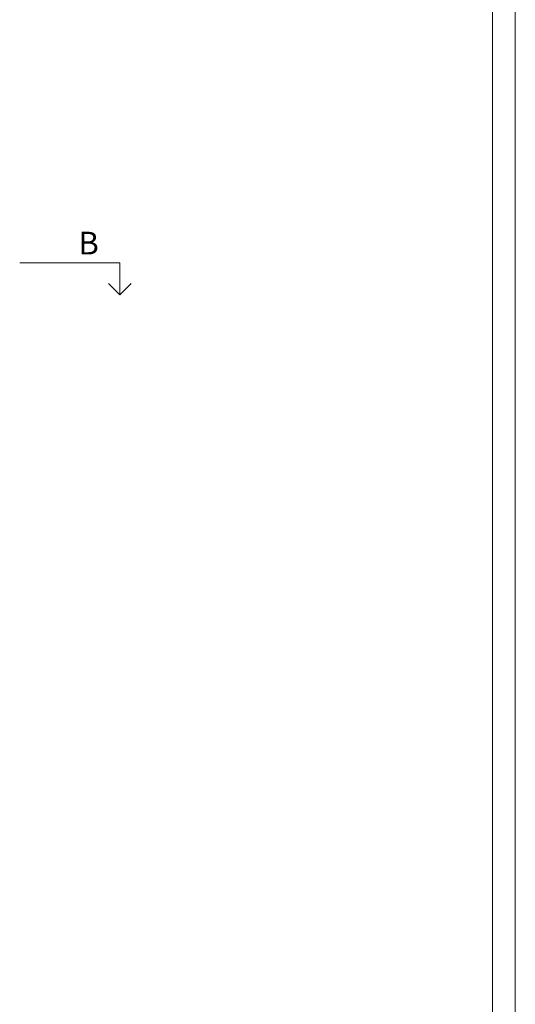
# Model space of a CAD drawing. Header units: millimetres. Extents: x -5254 to 173417, y -28809 to -6400.
# Tile 29 of 256: x 27307 to 28396, y -27626 to -25462. Entities that reach past the tile are written whole.
import ezdxf

# ---------------------------------------------------------------- set-up
doc = ezdxf.new("R2010")
doc.units = ezdxf.units.MM
doc.layers.add('mr_wym_białe', color=7, linetype='Continuous', lineweight=9)
doc.styles.get("Standard").update_dxf_attribs({"font": 'arial.ttf'})

msp = doc.modelspace()

# ---------------------------------------------------------------- linework, layer by layer
at = {"layer": 'mr_wym_białe', "color": 7}
for p, q in [((28396, -28809.36), (28396, -22869.36)), ((28346, -28759.36), (28346, -22919.36))]:
    msp.add_line(p, q, dxfattribs=at)
for points in [[(27306.91, -25996.77), (27526.9, -25996.77), (27526.9, -26066.77)], [(27526.9, -26066.77), (27502.15, -26042.02)], [(27526.9, -26066.77), (27551.65, -26042.02)]]:
    msp.add_lwpolyline(points, dxfattribs=at)

# ---------------------------------------------------------------- texts
at = {"layer": 'mr_wym_białe', "color": 7, "insert": (27480.72, -25928.22), "char_height": 50, "attachment_point": 3}
msp.add_mtext_dynamic_manual_height_columns('B', width=67.0476, gutter_width=12.5, heights=[-50], dxfattribs=at)

doc.saveas('drawing.dxf')
